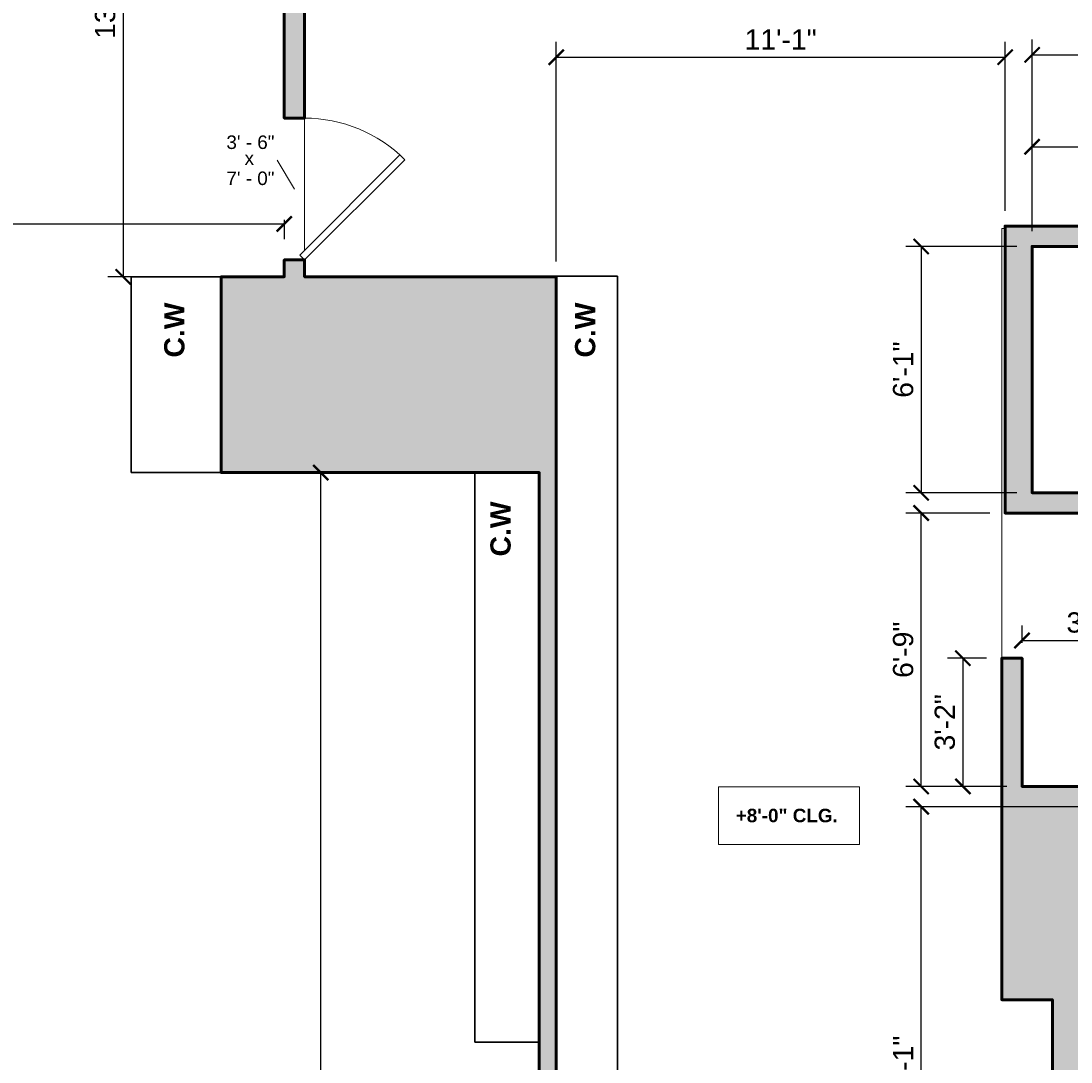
# Model space of a CAD drawing. Header units: inches. Extents: x -2078 to 109126, y -964 to 6385.
# Tile 153 of 256: x 25396 to 25707, y 3947 to 4256. Entities that reach past the tile are written whole.
import ezdxf

# ---------------------------------------------------------------- set-up
doc = ezdxf.new("R2010")
doc.units = ezdxf.units.IN
doc.header["$MEASUREMENT"] = 0
for name, color, linetype, lineweight in [('A-ANNO', 2, 'Continuous', 5), ('A-ANNO-DIMS', 1, 'Continuous', 9), ('A-CASE', 4, 'Continuous', 9), ('A-DOOR', 1, 'Continuous', 18), ('A-FLOR', 6, 'Continuous', 18), ('A-WALL', 3, 'Continuous', 40), ('Q-CASE', 4, 'Continuous', 30)]:
    doc.layers.add(name, color=color, linetype=linetype, lineweight=lineweight)
doc.layers.add('A-HATCH', color=9, linetype='Continuous')
doc.styles.add('Arial_1', font='arial.ttf', dxfattribs={"height": 0.0625})
doc.styles.add('Arial_2', font='arial.ttf', dxfattribs={"height": 3})
doc.styles.add('Arial_B', font='arialbd.ttf', dxfattribs={"height": 4.5})
doc.styles.add('Arial_B_1', font='arialbd.ttf', dxfattribs={"height": 3})
doc.styles.add('JC', font='arial.ttf', dxfattribs={"height": 0.125})
doc.dimstyles.new('JC-DIMS', dxfattribs={"dimtxt": 0.125, "dimasz": 0.09375, "dimexe": 0.09375, "dimexo": 0.09375, "dimgap": 0.046875, "dimtad": 1, "dimdec": 1, "dimzin": 0, "dimdsep": 46, "dimlunit": 4, "dimtxsty": 'JC', "dimblk": 'ARCHTICK', "dimcen": 0.09, "dimclrd": 1, "dimclre": 1, "dimclrt": 256, "dimadec": 0, "dimazin": 0, "dimtfac": 1, "dimtdec": 1, "dimtofl": 0, "dimtmove": 1, "dimatfit": 3, "dimfxl": 1, "dimtolj": 1, "dimtzin": 0, "dimarcsym": 0})

# ---------------------------------------------------------------- blocks, each defined once
blk = doc.blocks.new('JC_DOOR_SINGLE PANEL - SINGLE DOOR-1571244-3RD FL')
at = {"layer": 'A-DOOR', "lineweight": 30}
for p, q in [((-8.7, 32.7), (-10.11, 31.28)), ((-10.11, 31.28), (19.59, 1.59)), ((21, 3), (-8.7, 32.7)), ((19.59, 1.59), (21, 3))]:
    blk.add_line(p, q, dxfattribs=at)
at = {"layer": 'A-DOOR', "lineweight": 9}
blk.add_arc((21, 3), 42, 135, 180, dxfattribs=at)
blk = doc.blocks.new('Casework 10 - Casework 10-1681859-3RD FL')
at = {"layer": 'Q-CASE'}
for p, q in [((-534.51, 82.23), (-552.63, 82.23)), ((-552.63, 82.23), (-552.63, -159.44)), ((-534.51, 82.23), (-534.51, -159.44)), ((-552.63, -159.44), (-550.13, -159.44)), ((-534.51, -159.44), (-550.13, -159.44))]:
    blk.add_line(p, q, dxfattribs=at)
blk = doc.blocks.new('Casework 17 - Casework 10-1693691-3RD FL')
at = {"layer": 'Q-CASE'}
for p, q in [((-522.75, -71.78), (-541.86, -71.78)), ((-541.86, -71.78), (-541.86, -240.57)), ((-522.75, -240.57), (-522.75, -71.78)), ((-541.86, -240.57), (-522.75, -240.57))]:
    blk.add_line(p, q, dxfattribs=at)
blk = doc.blocks.new('Casework 22 - Casework 10-1694324-3RD FL')
at = {"layer": 'Q-CASE'}
for p, q in [((-597.02, 24.04), (-623.67, 24.04)), ((-623.67, 24.04), (-623.67, -33.96)), ((-597.02, -33.96), (-597.02, 24.04)), ((-623.67, -33.96), (-597.02, -33.96))]:
    blk.add_line(p, q, dxfattribs=at)
blk = doc.blocks.new('_ArchTick')
at = {"color": 0, "linetype": 'ByBlock', "const_width": 0.15}
blk.add_lwpolyline([(-0.5, -0.5), (0.5, 0.5)], dxfattribs=at)
blk = doc.blocks.new('*D715')
at = {"layer": 'A-ANNO-DIMS', "color": 1, "lineweight": -2, "transparency": 16777216}
for p, q in [((25690.83, 4189.02), (25657.94, 4189.02)), ((25662.44, 4189.02), (25662.44, 4116.02)), ((25690.83, 4116.02), (25657.94, 4116.02))]:
    blk.add_line(p, q, dxfattribs=at)
at = {"layer": 'Defpoints', "color": 0, "transparency": 16777216}
for p in [(25695.33, 4189.02), (25662.44, 4116.02), (25695.33, 4116.02)]:
    blk.add_point(p, dxfattribs=at)
at = {"layer": 'A-ANNO-DIMS', "color": 1, "lineweight": -2, "transparency": 16777216, "xscale": 4.5, "yscale": 4.5, "zscale": 4.5}
for p, rotation in [((25662.44, 4189.02), 90), ((25662.44, 4116.02), 270)]:
    blk.add_blockref('_ArchTick', p, dxfattribs=dict(at, rotation=rotation))
at = {"layer": 'A-ANNO-DIMS', "transparency": 16777216, "insert": (25657.13, 4152.52), "char_height": 6, "width": 0.4008, "attachment_point": 5, "rotation": 90, "style": 'JC'}
blk.add_mtext('\\A1;6\'-1"', dxfattribs=at)
blk = doc.blocks.new('*D719')
at = {"layer": 'A-ANNO-DIMS', "color": 1, "lineweight": -2, "transparency": 16777216}
for p, q in [((25695.33, 4193.52), (25695.33, 4223.04)), ((25761.33, 4193.52), (25761.33, 4223.04)), ((25695.33, 4218.54), (25761.33, 4218.54))]:
    blk.add_line(p, q, dxfattribs=at)
at = {"layer": 'Defpoints', "color": 0, "transparency": 16777216}
for p in [(25761.33, 4218.54), (25695.33, 4189.02), (25761.33, 4189.02)]:
    blk.add_point(p, dxfattribs=at)
at = {"layer": 'A-ANNO-DIMS', "color": 1, "lineweight": -2, "transparency": 16777216, "xscale": 4.5, "yscale": 4.5, "zscale": 4.5, "rotation": 180}
blk.add_blockref('_ArchTick', (25695.33, 4218.54), dxfattribs=at)
at = {"layer": 'A-ANNO-DIMS', "color": 1, "lineweight": -2, "transparency": 16777216, "xscale": 4.5, "yscale": 4.5, "zscale": 4.5}
blk.add_blockref('_ArchTick', (25761.33, 4218.54), dxfattribs=at)
at = {"layer": 'A-ANNO-DIMS', "transparency": 16777216, "insert": (25728.33, 4223.85), "char_height": 6, "width": 0.4008, "attachment_point": 5, "style": 'JC'}
blk.add_mtext('\\A1;5\'-6"', dxfattribs=at)
blk = doc.blocks.new('*D721')
at = {"layer": 'A-ANNO-DIMS', "color": 1, "lineweight": -2, "transparency": 16777216}
for p, q in [((25695.33, 4193.52), (25695.33, 4250.28)), ((25837.33, 4193.52), (25837.33, 4250.28)), ((25695.33, 4245.78), (25837.33, 4245.78))]:
    blk.add_line(p, q, dxfattribs=at)
at = {"layer": 'Defpoints', "color": 0, "transparency": 16777216}
for p in [(25837.33, 4245.78), (25695.33, 4189.02), (25837.33, 4189.02)]:
    blk.add_point(p, dxfattribs=at)
at = {"layer": 'A-ANNO-DIMS', "color": 1, "lineweight": -2, "transparency": 16777216, "xscale": 4.5, "yscale": 4.5, "zscale": 4.5, "rotation": 180}
blk.add_blockref('_ArchTick', (25695.33, 4245.78), dxfattribs=at)
at = {"layer": 'A-ANNO-DIMS', "color": 1, "lineweight": -2, "transparency": 16777216, "xscale": 4.5, "yscale": 4.5, "zscale": 4.5}
blk.add_blockref('_ArchTick', (25837.33, 4245.78), dxfattribs=at)
at = {"layer": 'A-ANNO-DIMS', "transparency": 16777216, "insert": (25766.33, 4251.09), "char_height": 6, "width": 0.5739, "attachment_point": 5, "style": 'JC'}
blk.add_mtext('\\A1;11\'-10"', dxfattribs=at)
blk = doc.blocks.new('*D723')
at = {"layer": 'A-ANNO-DIMS', "color": 1, "lineweight": -2, "transparency": 16777216}
for p, q in [((25692.33, 4071.52), (25692.33, 4076.75)), ((25692.33, 4072.25), (25735.33, 4072.25)), ((25735.33, 4073.4), (25735.33, 4067.75))]:
    blk.add_line(p, q, dxfattribs=at)
at = {"layer": 'Defpoints', "color": 0, "transparency": 16777216}
for p in [(25735.33, 4077.9), (25735.33, 4072.25), (25692.33, 4067.02)]:
    blk.add_point(p, dxfattribs=at)
at = {"layer": 'A-ANNO-DIMS', "color": 1, "lineweight": -2, "transparency": 16777216, "xscale": 4.5, "yscale": 4.5, "zscale": 4.5, "rotation": 180}
blk.add_blockref('_ArchTick', (25692.33, 4072.25), dxfattribs=at)
at = {"layer": 'A-ANNO-DIMS', "color": 1, "lineweight": -2, "transparency": 16777216, "xscale": 4.5, "yscale": 4.5, "zscale": 4.5}
blk.add_blockref('_ArchTick', (25735.33, 4072.25), dxfattribs=at)
at = {"layer": 'A-ANNO-DIMS', "transparency": 16777216, "insert": (25713.83, 4077.56), "char_height": 6, "width": 0.4008, "attachment_point": 5, "style": 'JC'}
blk.add_mtext('\\A1;3\'-7"', dxfattribs=at)
blk = doc.blocks.new('*D725')
at = {"layer": 'A-ANNO-DIMS', "color": 1, "lineweight": -2, "transparency": 16777216}
for p, q in [((25682.83, 4110.02), (25657.94, 4110.02)), ((25662.44, 4029.02), (25662.44, 4110.02)), ((25687.83, 4029.02), (25657.94, 4029.02))]:
    blk.add_line(p, q, dxfattribs=at)
at = {"layer": 'Defpoints', "color": 0, "transparency": 16777216}
for p in [(25662.44, 4110.02), (25687.33, 4110.02), (25692.33, 4029.02)]:
    blk.add_point(p, dxfattribs=at)
at = {"layer": 'A-ANNO-DIMS', "color": 1, "lineweight": -2, "transparency": 16777216, "xscale": 4.5, "yscale": 4.5, "zscale": 4.5}
for p, rotation in [((25662.44, 4110.02), 90), ((25662.44, 4029.02), 270)]:
    blk.add_blockref('_ArchTick', p, dxfattribs=dict(at, rotation=rotation))
at = {"layer": 'A-ANNO-DIMS', "transparency": 16777216, "insert": (25657.13, 4069.52), "char_height": 6, "width": 0.4008, "attachment_point": 5, "rotation": 90, "style": 'JC'}
blk.add_mtext('\\A1;6\'-9"', dxfattribs=at)
blk = doc.blocks.new('*D727')
at = {"layer": 'A-ANNO-DIMS', "color": 1, "lineweight": -2, "transparency": 16777216}
for p, q in [((25717.83, 4023.02), (25657.94, 4023.02)), ((25662.44, 3866.02), (25662.44, 4023.02)), ((25717.83, 3866.02), (25657.94, 3866.02))]:
    blk.add_line(p, q, dxfattribs=at)
at = {"layer": 'Defpoints', "color": 0, "transparency": 16777216}
for p in [(25662.44, 4023.02), (25722.33, 4023.02), (25722.33, 3866.02)]:
    blk.add_point(p, dxfattribs=at)
at = {"layer": 'A-ANNO-DIMS', "color": 1, "lineweight": -2, "transparency": 16777216, "xscale": 4.5, "yscale": 4.5, "zscale": 4.5}
for p, rotation in [((25662.44, 4023.02), 90), ((25662.44, 3866.02), 270)]:
    blk.add_blockref('_ArchTick', p, dxfattribs=dict(at, rotation=rotation))
at = {"layer": 'A-ANNO-DIMS', "transparency": 16777216, "insert": (25657.13, 3944.52), "char_height": 6, "width": 0.4874, "attachment_point": 5, "rotation": 90, "style": 'JC'}
blk.add_mtext('\\A1;13\'-1"', dxfattribs=at)
blk = doc.blocks.new('*D731')
at = {"layer": 'A-ANNO-DIMS', "color": 1, "lineweight": -2, "transparency": 16777216}
for p, q in [((25554.33, 4184.52), (25554.33, 4249.59)), ((25687.33, 4199.52), (25687.33, 4249.59)), ((25554.33, 4245.09), (25687.33, 4245.09))]:
    blk.add_line(p, q, dxfattribs=at)
at = {"layer": 'Defpoints', "color": 0, "transparency": 16777216}
for p in [(25687.33, 4245.09), (25687.33, 4195.02), (25554.33, 4180.02)]:
    blk.add_point(p, dxfattribs=at)
at = {"layer": 'A-ANNO-DIMS', "color": 1, "lineweight": -2, "transparency": 16777216, "xscale": 4.5, "yscale": 4.5, "zscale": 4.5, "rotation": 180}
blk.add_blockref('_ArchTick', (25554.33, 4245.09), dxfattribs=at)
at = {"layer": 'A-ANNO-DIMS', "color": 1, "lineweight": -2, "transparency": 16777216, "xscale": 4.5, "yscale": 4.5, "zscale": 4.5}
blk.add_blockref('_ArchTick', (25687.33, 4245.09), dxfattribs=at)
at = {"layer": 'A-ANNO-DIMS', "transparency": 16777216, "insert": (25620.83, 4250.35), "char_height": 6, "width": 0.4874, "attachment_point": 5, "style": 'JC'}
blk.add_mtext('\\A1;11\'-1"', dxfattribs=at)
blk = doc.blocks.new('*D737')
at = {"layer": 'A-ANNO-DIMS', "color": 1, "lineweight": -2, "transparency": 16777216}
for p, q in [((25483.42, 4122.02), (25489.08, 4122.02)), ((25484.58, 3716.02), (25484.58, 4122.02)), ((25483.42, 3716.02), (25489.08, 3716.02))]:
    blk.add_line(p, q, dxfattribs=at)
at = {"layer": 'Defpoints', "color": 0, "transparency": 16777216}
for p in [(25478.92, 4122.02), (25484.58, 4122.02), (25478.92, 3716.02)]:
    blk.add_point(p, dxfattribs=at)
at = {"layer": 'A-ANNO-DIMS', "color": 1, "lineweight": -2, "transparency": 16777216, "xscale": 4.5, "yscale": 4.5, "zscale": 4.5}
for p, rotation in [((25484.58, 4122.02), 90), ((25484.58, 3716.02), 270)]:
    blk.add_blockref('_ArchTick', p, dxfattribs=dict(at, rotation=rotation))
at = {"layer": 'A-ANNO-DIMS', "transparency": 16777216, "insert": (25479.26, 3919.02), "char_height": 6, "width": 0.5739, "attachment_point": 5, "rotation": 90, "style": 'JC'}
blk.add_mtext('\\A1;33\'-10"', dxfattribs=at)
blk = doc.blocks.new('*D739')
at = {"layer": 'A-ANNO-DIMS', "color": 1, "lineweight": -2, "transparency": 16777216}
for p, q in [((25180.76, 4196.86), (25180.76, 4191.2)), ((25473.76, 4196.86), (25473.76, 4191.2)), ((25180.76, 4195.7), (25473.76, 4195.7))]:
    blk.add_line(p, q, dxfattribs=at)
at = {"layer": 'Defpoints', "color": 0, "transparency": 16777216}
for p in [(25180.76, 4201.36), (25473.76, 4201.36), (25473.76, 4195.7)]:
    blk.add_point(p, dxfattribs=at)
at = {"layer": 'A-ANNO-DIMS', "color": 1, "lineweight": -2, "transparency": 16777216, "xscale": 4.5, "yscale": 4.5, "zscale": 4.5, "rotation": 180}
blk.add_blockref('_ArchTick', (25180.76, 4195.7), dxfattribs=at)
at = {"layer": 'A-ANNO-DIMS', "color": 1, "lineweight": -2, "transparency": 16777216, "xscale": 4.5, "yscale": 4.5, "zscale": 4.5}
blk.add_blockref('_ArchTick', (25473.76, 4195.7), dxfattribs=at)
at = {"layer": 'A-ANNO-DIMS', "transparency": 16777216, "insert": (25327.26, 4201.02), "char_height": 6, "width": 0.4874, "attachment_point": 5, "style": 'JC'}
blk.add_mtext('\\A1;24\'-5"', dxfattribs=at)
blk = doc.blocks.new('*D741')
at = {"layer": 'A-ANNO-DIMS', "color": 1, "lineweight": -2, "transparency": 16777216}
for p, q in [((25427.17, 4347.02), (25421.51, 4347.02)), ((25426.01, 4347.02), (25426.01, 4180.02)), ((25450.59, 4180.02), (25421.51, 4180.02))]:
    blk.add_line(p, q, dxfattribs=at)
at = {"layer": 'Defpoints', "color": 0, "transparency": 16777216}
for p in [(25431.67, 4347.02), (25426.01, 4180.02), (25455.09, 4180.02)]:
    blk.add_point(p, dxfattribs=at)
at = {"layer": 'A-ANNO-DIMS', "color": 1, "lineweight": -2, "transparency": 16777216, "xscale": 4.5, "yscale": 4.5, "zscale": 4.5}
for p, rotation in [((25426.01, 4347.02), 90), ((25426.01, 4180.02), 270)]:
    blk.add_blockref('_ArchTick', p, dxfattribs=dict(at, rotation=rotation))
at = {"layer": 'A-ANNO-DIMS', "transparency": 16777216, "insert": (25420.7, 4263.52), "char_height": 6, "width": 0.5739, "attachment_point": 5, "rotation": 90, "style": 'JC'}
blk.add_mtext('\\A1;13\'-11"', dxfattribs=at)
blk = doc.blocks.new('*D847')
at = {"layer": 'A-ANNO-DIMS', "color": 1, "lineweight": -2, "transparency": 16777216}
for p, q in [((27133.76, 4411.52), (27133.76, 3338.45)), ((25168.76, 3666.42), (25168.76, 3338.45)), ((25168.76, 3342.95), (27133.76, 3342.95))]:
    blk.add_line(p, q, dxfattribs=at)
at = {"layer": 'Defpoints', "color": 0, "transparency": 16777216}
for p in [(27133.76, 4416.02), (25168.76, 3670.92), (27133.76, 3342.95)]:
    blk.add_point(p, dxfattribs=at)
at = {"layer": 'A-ANNO-DIMS', "color": 1, "lineweight": -2, "transparency": 16777216, "xscale": 4.5, "yscale": 4.5, "zscale": 4.5, "rotation": 180}
blk.add_blockref('_ArchTick', (25168.76, 3342.95), dxfattribs=at)
at = {"layer": 'A-ANNO-DIMS', "color": 1, "lineweight": -2, "transparency": 16777216, "xscale": 4.5, "yscale": 4.5, "zscale": 4.5}
blk.add_blockref('_ArchTick', (27133.76, 3342.95), dxfattribs=at)
at = {"layer": 'A-ANNO-DIMS', "transparency": 16777216, "insert": (26151.26, 3348.27), "char_height": 6, "width": 0.5739, "attachment_point": 5, "style": 'JC'}
blk.add_mtext('\\A1;163\'-9"', dxfattribs=at)
blk = doc.blocks.new('JC- existing door Tag_quad - JC- existing door Tag_quad-839775-3RD FL')
at = {"layer": 'A-ANNO', "insert": (-0.0234, 0.0378), "char_height": 0.0625, "width": 0.0505, "attachment_point": 1, "style": 'Arial_1', "bg_fill": 2}
blk.add_mtext('x', dxfattribs=at)
blk = doc.blocks.new('*D787')
at = {"layer": 'A-ANNO-DIMS', "color": 1, "lineweight": -2, "transparency": 16777216}
for p, q in [((25681.83, 4067.02), (25670.3, 4067.02)), ((25674.8, 4067.02), (25674.8, 4029.02)), ((25687.83, 4029.02), (25670.3, 4029.02))]:
    blk.add_line(p, q, dxfattribs=at)
at = {"layer": 'Defpoints', "color": 0, "transparency": 16777216}
for p in [(25686.33, 4067.02), (25674.8, 4029.02), (25692.33, 4029.02)]:
    blk.add_point(p, dxfattribs=at)
at = {"layer": 'A-ANNO-DIMS', "color": 1, "lineweight": -2, "transparency": 16777216, "xscale": 4.5, "yscale": 4.5, "zscale": 4.5}
for p, rotation in [((25674.8, 4067.02), 90), ((25674.8, 4029.02), 270)]:
    blk.add_blockref('_ArchTick', p, dxfattribs=dict(at, rotation=rotation))
at = {"layer": 'A-ANNO-DIMS', "transparency": 16777216, "insert": (25669.48, 4048.02), "char_height": 6, "width": 0.4008, "attachment_point": 5, "rotation": 90, "style": 'JC'}
blk.add_mtext('\\A1;3\'-2"', dxfattribs=at)

msp = doc.modelspace()

# ---------------------------------------------------------------- hatches: boundary and pattern name
at = {"layer": 'A-HATCH'}
h = msp.add_hatch(color=256, dxfattribs=at)
h.dxf.hatch_style = 1
h.paths.add_polyline_path([(25843.325, 4170.021), (25960.316, 4170.021), (25960.316, 4176.021), (25920.77, 4176.021), (25920.77, 4194.548), (25916.77, 4194.548), (25916.77, 4176.021), (25843.325, 4176.021), (25843.325, 4195.021), (25830.825, 4195.021), (25830.825, 4189.021), (25837.325, 4189.021), (25837.325, 4116.021), (25774.325, 4116.021), (25774.325, 4189.021), (25802.825, 4189.021), (25802.825, 4195.021), (25755.325, 4195.021), (25755.325, 4189.021), (25761.325, 4189.021), (25761.325, 4116.021), (25695.325, 4116.021), (25695.325, 4189.021), (25723.325, 4189.021), (25723.325, 4195.021), (25687.325, 4195.021), (25687.325, 4110.021), (25735.325, 4110.021), (25735.325, 4068.331), (25741.325, 4068.331), (25741.325, 4110.021), (25827.325, 4110.021), (25827.325, 3971.021), (25772.325, 3971.021), (25772.325, 3961.021), (25779.825, 3961.021), (25779.825, 3959.197), (25780.825, 3959.197), (25780.825, 3961.021), (25827.325, 3961.021), (25827.325, 3932.063), (25780.825, 3932.063), (25780.825, 3935.197), (25779.825, 3935.197), (25779.825, 3925.251), (25780.825, 3925.251), (25780.825, 3931.063), (25827.325, 3931.063), (25827.325, 3896.063), (25780.825, 3896.063), (25780.825, 3901.251), (25779.825, 3901.251), (25779.825, 3893.876), (25780.825, 3893.876), (25780.825, 3895.063), (25827.325, 3895.063), (25827.325, 3866.021), (25843.325, 3866.021)])
h.paths.add_polyline_path([(25722.325, 4023.021), (25754.872, 4023.021), (25754.872, 4030.021), (25741.325, 4030.021), (25741.325, 4032.331), (25735.325, 4032.331), (25735.325, 4029.021), (25692.325, 4029.021), (25692.325, 4067.021), (25686.325, 4067.021), (25686.325, 3965.831), (25701.325, 3965.831), (25701.325, 3717.513), (25701.542, 3717.513), (25701.542, 3707.513), (25701.325, 3707.513), (25701.325, 3671.157), (25713.325, 3671.157), (25713.325, 3856.021), (25713.821, 3856.021), (25713.821, 3866.021), (25722.325, 3866.021)])

# ---------------------------------------------------------------- linework, layer by layer
at = {"layer": 'A-ANNO'}
msp.add_line((25476.759, 4206.021), (25471.607, 4214.538), dxfattribs=at)
at = {"layer": 'A-ANNO', "flags": 128}
msp.add_lwpolyline([(25602.405, 4028.861), (25644.141, 4028.861), (25644.141, 4011.793), (25602.405, 4011.793)], close=True, dxfattribs=at)
at = {"layer": 'A-FLOR', "color": 7}
for p, q in [((25479.759, 4227.021), (25479.759, 4187.85)), ((25686.325, 4067.021), (25686.325, 4194.331)), ((25686.325, 4194.331), (25687.325, 4194.331))]:
    msp.add_line(p, q, dxfattribs=at)
at = {"layer": 'A-WALL', "lineweight": 60}
for points in [[(25473.759, 4347.021), (25473.759, 4227.021), (25479.759, 4227.021), (25479.759, 4308.021)], [(25723.325, 4195.021), (25687.325, 4195.021), (25687.325, 4110.021), (25735.325, 4110.021)], [(25761.325, 4116.021), (25695.325, 4116.021), (25695.325, 4189.021), (25723.325, 4189.021)], [(25554.325, 3908.271), (25554.325, 4180.021), (25479.759, 4180.021), (25479.759, 4185.021), (25473.759, 4185.021), (25473.759, 4180.021), (25455.091, 4180.021), (25455.091, 4122.021), (25549.325, 4122.021), (25549.325, 3908.271)], [(25557.759, 3707.513), (25557.759, 3717.513), (25559.325, 3717.513), (25701.325, 3717.513), (25701.325, 3965.831), (25686.325, 3965.831), (25686.325, 4067.021), (25692.325, 4067.021), (25692.325, 4029.021), (25735.325, 4029.021)]]:
    msp.add_lwpolyline(points, dxfattribs=at)

# ---------------------------------------------------------------- block references
at = {"layer": 'A-CASE'}
for name, p in [('Casework 22 - Casework 10-1694324-3RD FL', (26052.106, 4155.983)), ('Casework 10 - Casework 10-1681859-3RD FL', (26106.959, 4097.954)), ('Casework 17 - Casework 10-1693691-3RD FL', (26072.073, 4193.802))]:
    msp.add_blockref(name, p, dxfattribs=at)
at = {"layer": 'A-DOOR', "rotation": 269.9999999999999}
msp.add_blockref('JC_DOOR_SINGLE PANEL - SINGLE DOOR-1571244-3RD FL', (25476.759, 4206.021), dxfattribs=at)

# ---------------------------------------------------------------- texts
at = {"layer": 'A-ANNO', "char_height": 4, "attachment_point": 1}
for s, insert, width, style in [('3\' - 6"', (25456.615, 4221.884), 17.978, 'Arial_2'), ('7\' - 0"', (25456.615, 4211.202), 17.978, 'Arial_2'), ('+8\'-0" CLG.', (25607.525, 4022.408), 37.976, 'Arial_B_1')]:
    msp.add_mtext(s, dxfattribs=dict(at, insert=insert, width=width, style=style))
at = {"layer": 'A-ANNO', "char_height": 6, "width": 19.796, "attachment_point": 1, "rotation": 90, "style": 'Arial_B'}
for insert in [(25438.177, 4156.103), (25559.903, 4156.103), (25534.823, 4097.162)]:
    msp.add_mtext('C.W', dxfattribs=dict(at, insert=insert))

# ---------------------------------------------------------------- dimensions: what is measured, and where the dimension line sits
at = {"layer": 'A-ANNO-DIMS'}
for base, p1, p2, picture, middle in [((27133.759, 3342.954), (25168.759, 3670.92), (27133.759, 4416.021), '*D847', (26151.259, 3348.27)), ((25687.325, 4245.085), (25554.325, 4180.021), (25687.325, 4195.021), '*D731', (25620.825, 4250.347)), ((25837.325, 4245.776), (25695.325, 4189.021), (25837.325, 4189.021), '*D721', (25766.325, 4251.089)), ((25761.325, 4218.536), (25695.325, 4189.021), (25761.325, 4189.021), '*D719', (25728.325, 4223.85)), ((25473.759, 4195.704), (25180.759, 4201.361), (25473.759, 4201.361), '*D739', (25327.259, 4201.018)), ((25735.325, 4072.247), (25692.325, 4067.021), (25735.325, 4077.904), '*D723', (25713.825, 4077.563))]:
    dim = msp.add_linear_dim(base=base, p1=p1, p2=p2, dimstyle='JC-DIMS', dxfattribs=at)
    dim.commit()
    dim.dimension.update_dxf_attribs({"geometry": picture, "text_midpoint": middle})
for base, p1, p2, picture, middle in [((25426.012, 4180.021), (25431.669, 4347.021), (25455.091, 4180.021), '*D741', (25420.696, 4263.521)), ((25662.444, 4116.021), (25695.325, 4189.021), (25695.325, 4116.021), '*D715', (25657.13, 4152.521)), ((25484.579, 4122.021), (25478.922, 3716.021), (25478.922, 4122.021), '*D737', (25479.263, 3919.021)), ((25662.444, 4110.021), (25692.325, 4029.021), (25687.325, 4110.021), '*D725', (25657.13, 4069.521)), ((25674.797, 4029.021), (25686.325, 4067.021), (25692.325, 4029.021), '*D787', (25669.482, 4048.021)), ((25662.444, 4023.021), (25722.325, 3866.021), (25722.325, 4023.021), '*D727', (25657.128, 3944.521))]:
    dim = msp.add_linear_dim(base=base, p1=p1, p2=p2, angle=90, dimstyle='JC-DIMS', dxfattribs=at)
    dim.commit()
    dim.dimension.update_dxf_attribs({"geometry": picture, "text_midpoint": middle})

# ---------------------------------------------------------------- next in the draw order: block references
at = {"layer": 'A-ANNO', "xscale": 64, "yscale": 64, "zscale": 64}
msp.add_blockref('JC- existing door Tag_quad - JC- existing door Tag_quad-839775-3RD FL', (25463.5, 4214.747), dxfattribs=at)

# ---------------------------------------------------------------- next in the draw order: hatches: boundary and pattern name
at = {"layer": 'A-HATCH'}
h = msp.add_hatch(color=256, dxfattribs=at)
h.dxf.hatch_style = 1
h.paths.add_polyline_path([(25180.759, 4555.021), (25181.134, 4555.021), (25181.134, 4565.021), (25180.759, 4565.021), (25180.759, 4607.92), (25168.759, 4607.92), (25168.759, 4334.623), (25184.759, 4334.623), (25184.759, 4347.021), (25473.759, 4347.021), (25473.759, 4227.021), (25479.759, 4227.021), (25479.759, 4308.021), (25495.009, 4308.021), (25495.009, 4314.021), (25479.759, 4314.021), (25479.759, 4375.217), (25495.759, 4375.217), (25495.759, 4411.18), (25454.759, 4411.18), (25454.759, 4375.217), (25473.759, 4375.217), (25473.759, 4357.021), (25180.759, 4357.021)])
h.paths.add_polyline_path([(25556.759, 4607.684), (25544.759, 4607.684), (25544.759, 4565.021), (25542.322, 4565.021), (25542.322, 4555.021), (25544.759, 4555.021), (25544.759, 4366.684), (25548.759, 4366.684), (25548.759, 4314.021), (25543.009, 4314.021), (25543.009, 4308.021), (25547.009, 4308.021), (25547.009, 4291.021), (25551.009, 4291.021), (25551.009, 4308.021), (25711.67, 4308.021), (25711.67, 4290.788), (25715.67, 4290.788), (25715.67, 4308.021), (25717.947, 4308.021), (25717.947, 4314.021), (25554.759, 4314.021), (25554.759, 4366.684), (25556.759, 4366.684)])
h.paths.add_polyline_path([(25185.759, 4147.021), (25180.759, 4147.021), (25180.759, 4148.623), (25168.759, 4148.623), (25168.759, 4124.073), (25180.759, 4124.073), (25180.759, 4125.021), (25185.759, 4125.021)])
h.paths.add_polyline_path([(25281.009, 4147.021), (25224.759, 4147.021), (25224.759, 4125.021), (25281.009, 4125.021)])
h.paths.add_polyline_path([(25180.759, 3910.415), (25184.924, 3910.415), (25184.924, 3935.415), (25180.759, 3935.415), (25180.759, 3936.073), (25168.759, 3936.073), (25168.759, 3670.92), (25180.759, 3670.92), (25180.759, 3708.021), (25180.759, 3716.021)])
h = msp.add_hatch(color=256, dxfattribs=at)
h.dxf.hatch_style = 1
h.paths.add_polyline_path([(26756.759, 4555.021), (26756.81, 4565.021), (26756.759, 4565.021), (26756.759, 4607.684), (26744.759, 4607.684), (26744.759, 4516.684), (26749.009, 4516.684), (26749.009, 4316.407), (26728.139, 4316.407), (26728.139, 4314.407), (26714.158, 4314.407), (26714.158, 4308.407), (26781.139, 4308.407), (26781.139, 4314.407), (26767.139, 4314.407), (26767.139, 4316.407), (26754.009, 4316.407), (26754.009, 4516.684), (26756.759, 4516.684)])
h.paths.add_polyline_path([(26516.759, 4607.684), (26504.759, 4607.684), (26504.759, 4516.684), (26507.424, 4516.684), (26507.424, 4314.021), (26474.289, 4314.021), (26474.289, 4308.021), (26515.002, 4308.021), (26515.002, 4291.521), (26519.002, 4291.521), (26519.002, 4308.021), (26668.521, 4308.021), (26668.521, 4291.538), (26672.521, 4291.538), (26672.521, 4308.407), (26678.158, 4308.407), (26678.158, 4314.407), (26668.521, 4314.407), (26668.521, 4314.021), (26513.424, 4314.021), (26513.424, 4516.684), (26516.759, 4516.684), (26516.759, 4555.021), (26516.835, 4555.021), (26516.835, 4565.021), (26516.759, 4565.021)])
h.paths.add_polyline_path([(26276.759, 4607.684), (26264.759, 4607.684), (26264.759, 4516.684), (26267.69, 4516.684), (26267.69, 4314.021), (26234.509, 4314.021), (26234.509, 4308.021), (26274.32, 4308.021), (26274.32, 4292.968), (26278.32, 4292.968), (26278.32, 4308.021), (26428.521, 4308.021), (26428.521, 4290.788), (26432.521, 4290.788), (26432.521, 4308.021), (26438.289, 4308.021), (26438.289, 4314.021), (26273.69, 4314.021), (26273.69, 4516.684), (26276.759, 4516.684), (26276.759, 4555.021), (26276.866, 4555.021), (26276.866, 4565.021), (26276.759, 4565.021)])
h.paths.add_polyline_path([(26036.759, 4607.684), (26024.759, 4607.684), (26024.759, 4516.684), (26027.759, 4516.684), (26027.759, 4314.021), (25993.667, 4314.021), (25993.667, 4308.021), (26035.009, 4308.021), (26035.009, 4290.788), (26039.009, 4290.788), (26039.009, 4308.021), (26189.009, 4308.021), (26189.009, 4290.788), (26193.009, 4290.788), (26193.009, 4308.021), (26198.509, 4308.021), (26198.509, 4314.021), (26033.759, 4314.021), (26033.759, 4516.684), (26036.759, 4516.684), (26036.759, 4555.021), (26037.078, 4555.021), (26037.078, 4565.021), (26036.759, 4565.021)])
h.paths.add_polyline_path([(25796.759, 4607.684), (25784.759, 4607.684), (25784.759, 4516.684), (25787.947, 4516.684), (25787.947, 4314.021), (25753.947, 4314.021), (25753.947, 4308.021), (25796.167, 4308.021), (25796.167, 4291.021), (25800.167, 4291.021), (25800.167, 4308.021), (25948.167, 4308.021), (25948.167, 4290.788), (25952.167, 4290.788), (25952.167, 4308.021), (25957.667, 4308.021), (25957.667, 4314.021), (25793.947, 4314.021), (25793.947, 4516.684), (25796.759, 4516.684), (25796.759, 4555.021), (25797.14, 4555.021), (25797.14, 4565.021), (25796.759, 4565.021)])
h.paths.add_polyline_path([(25554.325, 4180.021), (25479.759, 4180.021), (25479.759, 4185.021), (25473.759, 4185.021), (25473.759, 4180.021), (25455.091, 4180.021), (25455.091, 4122.021), (25549.325, 4122.021), (25549.325, 3908.271), (25554.325, 3908.271)])
h.paths.add_polyline_path([(25559.325, 3869.271), (25554.325, 3869.271), (25554.325, 3871.771), (25549.325, 3871.771), (25549.325, 3869.271), (25544.325, 3869.271), (25544.325, 3716.021), (25545.792, 3716.021), (25545.792, 3708.021), (25545.759, 3671.157), (25557.759, 3671.157), (25557.759, 3707.513), (25557.759, 3717.513), (25559.325, 3717.513)])
h.paths.add_polyline_path([(25634.325, 3920.785), (25626.325, 3920.785), (25626.325, 3778.735), (25634.325, 3778.735)])
h.paths.add_polyline_path([(25701.542, 3717.513), (25701.325, 3717.513), (25559.325, 3717.513), (25557.759, 3717.513), (25557.759, 3707.513), (25701.325, 3707.513), (25701.542, 3707.513)])
h.paths.add_polyline_path([(25401.759, 3731.157), (25389.759, 3731.157), (25389.759, 3671.157), (25401.759, 3671.157)])

doc.saveas('drawing.dxf')
